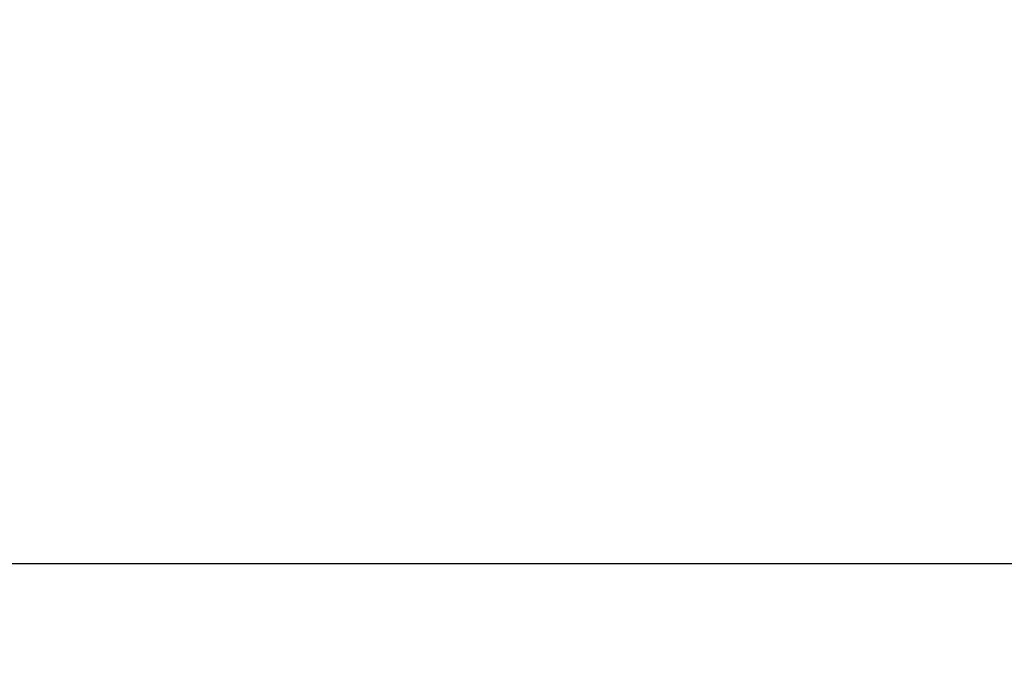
# Model space of a CAD drawing. Header units: millimetres. Extents: x -7 to 844, y 0 to 594.
# Tile 93 of 135: x 319.39 to 322.52, y 478.34 to 480.4. Entities that reach past the tile are written whole.
import ezdxf

# ---------------------------------------------------------------- set-up
doc = ezdxf.new("R2010")
doc.units = ezdxf.units.MM
doc.styles.add('SLDTEXTSTYLE2', font='HYSWLONGFANGSONG.TTF', dxfattribs={"bigfont": 'bigfont'})
doc.styles.add('SLDTEXTSTYLE3', font='HYSWLONGFANGSONG.TTF')
doc.dimstyles.new('SLDDIMSTYLE15', dxfattribs={"dimtxt": 9.875366, "dimasz": 4.884615, "dimexe": 0, "dimexo": 0.0625, "dimgap": 2.468842, "dimtad": 0, "dimtih": 1, "dimtoh": 1, "dimlfac": 5, "dimrnd": 1e-09, "dimzin": 12, "dimdsep": 46, "dimtxsty": 'SLDTEXTSTYLE3', "dimblk1": 'NONE', "dimblk2": 'NONE', "dimsah": 1, "dimcen": 0, "dimadec": 0, "dimazin": 3, "dimtfac": 1, "dimtdec": 3, "dimtmove": 0, "dimatfit": 3, "dimldrblk": 'NONE', "dimfxl": 1, "dimfrac": 2, "dimtolj": 1, "dimtzin": 12, "dimarcsym": 0})

# ---------------------------------------------------------------- blocks, each defined once
blk = doc.blocks.new('_D_55')
at = {"color": 7, "linetype": 'Continuous', "lineweight": 18}
blk.add_line((512.9103, 531.6318), (472.0115, 531.6318), dxfattribs=at)
at = {"color": 7, "linetype": 'Continuous', "lineweight": 18, "attachment_point": 1}
for s, insert, char_height, style in [('通', (502.6797, 543.5691), 9.2604, 'SLDTEXTSTYLE2'), ('%%c', (482.4208, 543.5691), 9.26042, 'SLDTEXTSTYLE3'), ('22', (494.0367, 543.5691), 9.26042, 'SLDTEXTSTYLE3'), ('8-', (472.0115, 543.5691), 9.26042, 'SLDTEXTSTYLE3')]:
    blk.add_mtext(s, dxfattribs=dict(at, insert=insert, char_height=char_height, style=style))
blk = doc.blocks.new('_None')

msp = doc.modelspace()

# ---------------------------------------------------------------- linework, layer by layer
at = {"color": 7, "linetype": 'Continuous', "lineweight": 25}
msp.add_line((318.841639, 478.668749), (327.799926, 478.668749), dxfattribs=at)
at = {"color": 7, "linetype": 'Continuous', "lineweight": 18}
msp.add_arc((304.29717, 482.130287), 43.076923, 262.7000494, 5.9555652, dxfattribs=at)

# ---------------------------------------------------------------- dimensions: what is measured, and where the dimension line sits
dim = msp.add_diameter_dim_2p(p1=(3.286, 2.923341), p2=(0, 0), text='8-<>通', dimstyle='SLDDIMSTYLE15', dxfattribs=at)
dim.commit()
dim.dimension.update_dxf_attribs({"geometry": '_D_55', "text_midpoint": (491.667114, 539.014431), "dimtype": 163})

doc.saveas('drawing.dxf')
